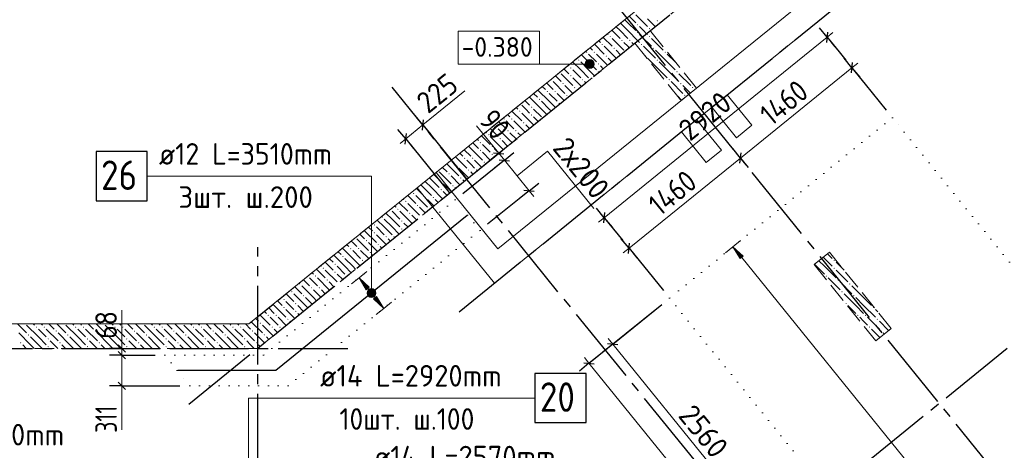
# Model space of a CAD drawing. Header units: millimetres. Extents: x 0 to 59400, y 0 to 42000.
# Tile 25 of 28: x 35270 to 45293, y 27745 to 32131. Entities that reach past the tile are written whole.
import ezdxf

# ---------------------------------------------------------------- set-up
doc = ezdxf.new("R2010")
doc.units = ezdxf.units.MM
for name, pattern in [('______2', [270, 200, -70]), ('______5', [1100, 800, -100, 100, -100]), ('______9', [100, 0, -100])]:
    doc.linetypes.add(name, pattern=pattern)
for name, color, linetype, lineweight in [('ДОП Верх по Х', 7, 'Continuous', 18), ('ЖБ Перекрытие верхний уровень_1', 7, 'Continuous', 18), ('ЖБ Перекрытие нижний уровень с отделкой', 7, 'Continuous', 13), ('Обрамление П-обр. равн.', 7, 'Continuous', 25), ('Общий01', 7, 'Continuous', 13), ('Позиционная метка номер позиции', 7, 'Continuous', 13), ('Примечания', 7, 'Continuous', 13), ('Размерная линия_ общее', 7, 'Continuous', 13)]:
    doc.layers.add(name, color=color, linetype=linetype, lineweight=lineweight)
for name, color, linetype, lineweight, true_color in [('ЖБ Пилон', 7, '______2', 13, 0xa0a0a0), ('ЖБ Стена верхний уровень', 7, '______2', 13, 0x656565), ('Оси', 7, '______5', 13, 0x656565)]:
    doc.layers.add(name, color=color, linetype=linetype, lineweight=lineweight, true_color=true_color)
doc.styles.add('ISOCPEUR', font='txt')

msp = doc.modelspace()

# ---------------------------------------------------------------- hatches: boundary and pattern name
at = {"layer": 'ДОП Верх по Х', "linetype": 'Continuous', "lineweight": 13, "transparency": 33554687}
for points in [[(42604, 29697), (42531, 29818), (42635, 29722)], [(38798, 29381), (38725, 29502), (38829, 29406)]]:
    msp.add_hatch(color=7, dxfattribs=at).paths.add_polyline_path(points, flags=16)
msp.add_hatch(color=7, dxfattribs=at).paths.add_polyline_path([(38873, 29288), (38977, 29191), (38904, 29313)])
at = {"layer": 'ЖБ Пилон', "linetype": 'Continuous', "lineweight": 18, "transparency": 33554687}
for points in [[(43554, 29680), (43561, 29686), (43567, 29680), (43561, 29673)], [(43554, 29600), (43561, 29606), (43567, 29600), (43561, 29593)], [(43474, 29520), (43481, 29526), (43487, 29520), (43481, 29513)], [(43594, 29480), (43601, 29486), (43607, 29480), (43601, 29473)], [(43674, 29560), (43676, 29561), (43682, 29554), (43681, 29553)], [(43634, 29360), (43641, 29366), (43647, 29360), (43641, 29353)], [(43714, 29440), (43721, 29446), (43727, 29440), (43721, 29433)], [(43754, 29320), (43761, 29326), (43767, 29320), (43761, 29313)], [(43677, 29242), (43681, 29246), (43687, 29240), (43683, 29235)], [(43954, 29200), (43961, 29206), (43967, 29200), (43961, 29193)], [(43794, 29120), (43801, 29126), (43807, 29120), (43801, 29113)], [(43874, 29120), (43881, 29126), (43887, 29120), (43881, 29113)], [(43994, 29080), (44001, 29086), (44007, 29080), (44001, 29073)], [(43914, 29000), (43921, 29006), (43927, 29000), (43921, 28993)], [(44034, 28960), (44041, 28966), (44047, 28960), (44041, 28953)]]:
    msp.add_hatch(color=7, dxfattribs=at).paths.add_polyline_path(points, flags=16)
at = {"layer": 'ЖБ Стена верхний уровень', "linetype": 'Continuous', "lineweight": 18, "transparency": 33554687}
for points in [[(41554, 32080), (41561, 32086), (41567, 32080), (41561, 32073)], [(41754, 32120), (41761, 32126), (41767, 32120), (41761, 32113)], [(41554, 32000), (41561, 32006), (41567, 32000), (41561, 31993)], [(41674, 32040), (41681, 32046), (41687, 32040), (41681, 32033)], [(41194, 31880), (41201, 31886), (41207, 31880), (41201, 31873)], [(41274, 31960), (41281, 31966), (41287, 31960), (41281, 31953)], [(41394, 31920), (41401, 31926), (41407, 31920), (41401, 31913)], [(41474, 31920), (41481, 31926), (41487, 31920), (41481, 31913)], [(41594, 31880), (41601, 31886), (41607, 31880), (41601, 31873)], [(41674, 31960), (41681, 31966), (41687, 31960), (41681, 31953)], [(41034, 31800), (41041, 31806), (41047, 31800), (41041, 31793)], [(41114, 31800), (41121, 31806), (41127, 31800), (41121, 31793)], [(41314, 31840), (41321, 31846), (41327, 31840), (41321, 31833)], [(41714, 31840), (41721, 31846), (41727, 31840), (41721, 31833)], [(41834, 31800), (41841, 31806), (41847, 31800), (41841, 31793)], [(40954, 31720), (40961, 31726), (40967, 31720), (40961, 31713)], [(41154, 31680), (41161, 31686), (41167, 31680), (41161, 31673)], [(41234, 31760), (41241, 31766), (41247, 31760), (41241, 31753)], [(41636, 31762), (41641, 31766), (41647, 31760), (41642, 31755)], [(41754, 31720), (41761, 31726), (41767, 31720), (41761, 31713)], [(41954, 31680), (41958, 31683), (41963, 31676), (41961, 31673)], [(40874, 31640), (40881, 31646), (40887, 31640), (40881, 31633)], [(41154, 31600), (41161, 31606), (41167, 31600), (41161, 31593)], [(41954, 31600), (41961, 31606), (41967, 31600), (41961, 31593)], [(40682, 31525), (40687, 31520), (40681, 31513), (40675, 31519)], [(40794, 31480), (40801, 31486), (40807, 31480), (40801, 31473)], [(40874, 31560), (40881, 31566), (40887, 31560), (40881, 31553)], [(40994, 31520), (41001, 31526), (41007, 31520), (41001, 31513)], [(41079, 31524), (41081, 31526), (41081, 31526)], [(41874, 31520), (41881, 31526), (41887, 31520), (41881, 31513)], [(41994, 31480), (42001, 31486), (42007, 31480), (42001, 31473)], [(40634, 31400), (40641, 31406), (40647, 31400), (40641, 31393)], [(40714, 31400), (40721, 31406), (40727, 31400), (40721, 31393)], [(40914, 31440), (40921, 31446), (40927, 31440), (40921, 31433)], [(42114, 31440), (42121, 31446), (42127, 31440), (42121, 31433)], [(40554, 31320), (40561, 31326), (40567, 31320), (40561, 31313)], [(40754, 31280), (40761, 31286), (40767, 31280), (40761, 31273)], [(40834, 31360), (40841, 31366), (40847, 31360), (40841, 31353)], [(42034, 31360), (42041, 31366), (42047, 31360), (42041, 31353)], [(40354, 31200), (40361, 31206), (40367, 31200), (40361, 31193)], [(40474, 31240), (40481, 31246), (40487, 31240), (40481, 31233)], [(40194, 31120), (40201, 31126), (40207, 31120), (40201, 31113)], [(40274, 31120), (40281, 31126), (40287, 31120), (40281, 31113)], [(40394, 31080), (40401, 31086), (40407, 31080), (40401, 31073)], [(40474, 31160), (40481, 31166), (40487, 31160), (40481, 31153)], [(40114, 31040), (40121, 31046), (40127, 31040), (40121, 31033)], [(40234, 31000), (40241, 31006), (40247, 31000), (40241, 30993)], [(40314, 31000), (40321, 31006), (40327, 31000), (40321, 30993)], [(39954, 30880), (39961, 30886), (39967, 30880), (39961, 30873)], [(40034, 30960), (40041, 30966), (40047, 30960), (40041, 30953)], [(40154, 30920), (40161, 30926), (40167, 30920), (40161, 30913)], [(39954, 30800), (39961, 30806), (39967, 30800), (39961, 30793)], [(40074, 30840), (40081, 30846), (40087, 30840), (40081, 30833)], [(39794, 30720), (39801, 30726), (39807, 30720), (39801, 30713)], [(39874, 30720), (39881, 30726), (39887, 30720), (39881, 30713)], [(39994, 30680), (40001, 30686), (40007, 30680), (40001, 30673)], [(40074, 30760), (40081, 30766), (40087, 30760), (40081, 30753)], [(39714, 30640), (39721, 30646), (39727, 30640), (39721, 30633)], [(39834, 30600), (39841, 30606), (39847, 30600), (39841, 30593)], [(39914, 30600), (39921, 30606), (39927, 30600), (39921, 30593)], [(39554, 30480), (39561, 30486), (39567, 30480), (39561, 30473)], [(39634, 30560), (39641, 30566), (39647, 30560), (39641, 30553)], [(39754, 30520), (39761, 30526), (39767, 30520), (39761, 30513)], [(39554, 30400), (39561, 30406), (39567, 30400), (39561, 30393)], [(39674, 30440), (39681, 30446), (39687, 30440), (39681, 30433)], [(39194, 30280), (39201, 30286), (39207, 30280), (39201, 30273)], [(39274, 30360), (39281, 30366), (39287, 30360), (39281, 30353)], [(39394, 30320), (39401, 30326), (39407, 30320), (39401, 30313), (39397, 30317)], [(39394, 30320), (39394, 30320), (39397, 30317)], [(39474, 30320), (39481, 30326), (39487, 30320), (39481, 30313)], [(39046, 30200), (39047, 30200), (39041, 30193), (39039, 30194)], [(39114, 30200), (39121, 30206), (39127, 30200), (39121, 30193)], [(39314, 30240), (39321, 30246), (39327, 30240), (39321, 30233)], [(39434, 30200), (39441, 30206), (39445, 30201), (39438, 30196)], [(38954, 30120), (38961, 30126), (38967, 30120), (38961, 30113)], [(39154, 30080), (39161, 30086), (39167, 30080), (39161, 30073)], [(39234, 30160), (39241, 30166), (39247, 30160), (39241, 30153)], [(38874, 30040), (38881, 30046), (38887, 30040), (38881, 30033)], [(39154, 30000), (39161, 30006), (39167, 30000), (39161, 29993)], [(38794, 29880), (38801, 29886), (38807, 29880), (38801, 29873)], [(38874, 29960), (38881, 29966), (38887, 29960), (38881, 29953)], [(38994, 29920), (39001, 29926), (39007, 29920), (39001, 29913)], [(39074, 29920), (39081, 29926), (39087, 29920), (39081, 29913)], [(38634, 29800), (38641, 29806), (38647, 29800), (38641, 29793)], [(38714, 29800), (38721, 29806), (38727, 29800), (38721, 29793)], [(38834, 29760), (38841, 29766), (38847, 29760), (38841, 29753)], [(38914, 29840), (38921, 29846), (38927, 29840), (38921, 29833)], [(38554, 29720), (38561, 29726), (38567, 29720), (38561, 29713)], [(38754, 29680), (38761, 29686), (38767, 29680), (38761, 29673)], [(38354, 29600), (38361, 29606), (38367, 29600), (38361, 29593)], [(38474, 29640), (38481, 29646), (38487, 29640), (38481, 29633)], [(38474, 29560), (38481, 29566), (38487, 29560), (38481, 29553)], [(38207, 29520), (38207, 29520), (38201, 29513), (38199, 29514)], [(38274, 29520), (38281, 29526), (38287, 29520), (38281, 29513)], [(38394, 29480), (38401, 29486), (38407, 29480), (38401, 29473)], [(38594, 29520), (38601, 29526), (38605, 29521), (38598, 29515)], [(38034, 29360), (38041, 29366), (38047, 29360), (38041, 29353)], [(38114, 29440), (38121, 29446), (38127, 29440), (38121, 29433)], [(38234, 29400), (38241, 29406), (38247, 29400), (38241, 29393)], [(38314, 29400), (38321, 29406), (38327, 29400), (38321, 29393)], [(37954, 29280), (37961, 29286), (37967, 29280), (37961, 29273)], [(38154, 29320), (38161, 29326), (38167, 29320), (38161, 29313)], [(37954, 29200), (37961, 29206), (37967, 29200), (37961, 29193)], [(38074, 29240), (38081, 29246), (38087, 29240), (38081, 29233)], [(38074, 29160), (38081, 29166), (38087, 29160), (38081, 29153)], [(37794, 29120), (37801, 29126), (37807, 29120), (37801, 29113)], [(37874, 29120), (37881, 29126), (37887, 29120), (37881, 29113)], [(37994, 29080), (38001, 29086), (38007, 29080), (38001, 29073)], [(35434, 29000), (35441, 29006), (35447, 29000), (35441, 28993)], [(35514, 29000), (35521, 29006), (35527, 29000), (35521, 28993)], [(35634, 28960), (35641, 28966), (35647, 28960), (35641, 28953)], [(35834, 29000), (35841, 29006), (35847, 29000), (35841, 28993)], [(35914, 29000), (35921, 29006), (35927, 29000), (35921, 28993)], [(36034, 28960), (36041, 28966), (36047, 28960), (36041, 28953)], [(36234, 29000), (36241, 29006), (36247, 29000), (36241, 28993)], [(36314, 29000), (36321, 29006), (36327, 29000), (36321, 28993)], [(36434, 28960), (36441, 28966), (36447, 28960), (36441, 28953)], [(36634, 29000), (36641, 29006), (36647, 29000), (36641, 28993)], [(36714, 29000), (36721, 29006), (36727, 29000), (36721, 28993)], [(36834, 28960), (36841, 28966), (36847, 28960), (36841, 28953)], [(37034, 29000), (37041, 29006), (37047, 29000), (37041, 28993)], [(37114, 29000), (37121, 29006), (37127, 29000), (37121, 28993)], [(37234, 28960), (37241, 28966), (37247, 28960), (37241, 28953)], [(37434, 29000), (37441, 29006), (37447, 29000), (37441, 28993)], [(37514, 29000), (37521, 29006), (37527, 29000), (37521, 28993)], [(37634, 28960), (37641, 28966), (37647, 28960), (37641, 28953)], [(37714, 29040), (37721, 29046), (37727, 29040), (37721, 29033)], [(37834, 29000), (37841, 29006), (37847, 29000), (37841, 28993)], [(37914, 29000), (37921, 29006), (37927, 29000), (37921, 28993)], [(35354, 28920), (35361, 28926), (35367, 28920), (35361, 28913)], [(35554, 28880), (35561, 28886), (35567, 28880), (35561, 28873)], [(35754, 28920), (35761, 28926), (35767, 28920), (35761, 28913)], [(35954, 28880), (35961, 28886), (35967, 28880), (35961, 28873)], [(36154, 28920), (36161, 28926), (36167, 28920), (36161, 28913)], [(36354, 28880), (36361, 28886), (36367, 28880), (36361, 28873)], [(36554, 28920), (36561, 28926), (36567, 28920), (36561, 28913)], [(36754, 28880), (36761, 28886), (36767, 28880), (36761, 28873)], [(36954, 28920), (36961, 28926), (36967, 28920), (36961, 28913)], [(37154, 28880), (37161, 28886), (37167, 28880), (37161, 28873)], [(37354, 28920), (37361, 28926), (37367, 28920), (37361, 28913)], [(37554, 28880), (37561, 28886), (37567, 28880), (37561, 28873)], [(37754, 28920), (37761, 28926), (37767, 28920), (37761, 28913)], [(35274, 28840), (35281, 28846), (35287, 28840), (35281, 28833)], [(35554, 28800), (35561, 28806), (35567, 28800), (35561, 28793)], [(35674, 28840), (35681, 28846), (35687, 28840), (35681, 28833)], [(35954, 28800), (35961, 28806), (35967, 28800), (35961, 28793)], [(36074, 28840), (36081, 28846), (36087, 28840), (36081, 28833)], [(36354, 28800), (36361, 28806), (36367, 28800), (36361, 28793)], [(36474, 28840), (36481, 28846), (36487, 28840), (36481, 28833)], [(36754, 28800), (36761, 28806), (36767, 28800), (36761, 28793)], [(36874, 28840), (36881, 28846), (36887, 28840), (36881, 28833)], [(37154, 28800), (37161, 28806), (37167, 28800), (37161, 28793)], [(37274, 28840), (37281, 28846), (37287, 28840), (37281, 28833)], [(37554, 28800), (37561, 28806), (37567, 28800), (37561, 28793)], [(37674, 28840), (37681, 28846), (37687, 28840), (37681, 28833)]]:
    msp.add_hatch(color=7, dxfattribs=at).paths.add_polyline_path(points, flags=16)
at = {"layer": 'Обрамление П-обр. равн.', "linetype": 'Continuous', "lineweight": 13, "transparency": 33554687}
for points in [[(41033, 31657), (41033, 31702), (41027, 31679)], [(41033, 31702), (41049, 31641), (41049, 31718)], [(41033, 31702), (41033, 31657), (41049, 31641)], [(41049, 31718), (41072, 31634), (41072, 31724)], [(41049, 31718), (41049, 31641), (41072, 31634)], [(41072, 31724), (41072, 31634), (41094, 31641)], [(41072, 31724), (41094, 31641), (41094, 31718)], [(41094, 31718), (41094, 31641), (41111, 31657)], [(41094, 31718), (41111, 31657), (41111, 31702)], [(41111, 31702), (41111, 31657), (41117, 31679)]]:
    msp.add_hatch(color=7, dxfattribs=at).paths.add_polyline_path(points)
at = {"layer": 'Позиционная метка номер позиции', "linetype": 'Continuous', "lineweight": 13, "transparency": 33554687}
for points in [[(38806, 29347), (38896, 29347), (38890, 29369)], [(38806, 29347), (38890, 29369), (38812, 29369)], [(38812, 29369), (38890, 29369), (38874, 29386)], [(38812, 29369), (38874, 29386), (38829, 29386)], [(38829, 29386), (38874, 29386), (38851, 29392)], [(38812, 29324), (38896, 29347), (38806, 29347)], [(38812, 29324), (38890, 29324), (38896, 29347)], [(38829, 29308), (38890, 29324), (38812, 29324)], [(38829, 29308), (38874, 29308), (38890, 29324)], [(38874, 29308), (38829, 29308), (38851, 29302)]]:
    msp.add_hatch(color=7, dxfattribs=at).paths.add_polyline_path(points)

# ---------------------------------------------------------------- linework, layer by layer
at = {"layer": 'ДОП Верх по Х', "color": 251, "linetype": 'Continuous', "lineweight": 13, "true_color": 0x494949, "transparency": 33554687}
for p, q in [((42531, 29818), (42609, 29881)), ((42531, 29818), (42454, 29755)), ((42531, 29818), (42635, 29722)), ((42604, 29697), (42531, 29818)), ((42531, 29818), (42531, 29818)), ((42635, 29722), (42604, 29697)), ((42620, 29709), (48107, 22932)), ((38725, 29502), (38648, 29439)), ((38725, 29502), (38803, 29565)), ((38725, 29502), (38829, 29406)), ((38798, 29381), (38725, 29502)), ((38725, 29502), (38725, 29502)), ((38829, 29406), (38798, 29381)), ((38813, 29394), (38889, 29300)), ((38904, 29313), (38873, 29288)), ((38873, 29288), (38977, 29191)), ((38977, 29191), (38904, 29313)), ((38977, 29191), (38899, 29129)), ((38977, 29191), (39055, 29254)), ((38977, 29191), (38977, 29191))]:
    msp.add_line(p, q, dxfattribs=at)
at = {"layer": 'ДОП Верх по Х', "color": 7, "linetype": 'Continuous', "lineweight": 25, "transparency": 33554687}
for points in [[(36048, 30287), (36568, 30287), (36568, 30787), (36048, 30787), (36048, 30287)], [(39825, 30136), (37877, 28558), (36881, 28558)], [(40515, 28027), (41035, 28027), (41035, 28527), (40515, 28527), (40515, 28027)]]:
    msp.add_lwpolyline(points, dxfattribs=at)
at = {"layer": 'ЖБ Перекрытие верхний уровень_1', "color": 7, "linetype": 'Continuous', "lineweight": 18, "transparency": 33554687}
for p, q in [((44024, 32944), (40139, 29798)), ((42472, 31366), (42317, 31240)), ((42724, 31055), (42472, 31366)), ((42317, 31240), (42568, 30929)), ((42161, 31114), (42006, 30988)), ((42413, 30803), (42161, 31114)), ((42006, 30988), (42257, 30677)), ((42568, 30929), (42724, 31055)), ((42257, 30677), (42413, 30803)), ((39509, 30575), (37604, 29032)), ((40139, 29798), (39509, 30575)), ((37604, 29032), (24063, 29032))]:
    msp.add_line(p, q, dxfattribs=at)
at = {"layer": 'ЖБ Перекрытие нижний уровень с отделкой', "color": 7, "linetype": 'Continuous', "lineweight": 13, "transparency": 33554687}
for p, q in [((43589, 33879), (39315, 30418)), ((40102, 29446), (44376, 32908)), ((39315, 30418), (40102, 29446))]:
    msp.add_line(p, q, dxfattribs=at)
at = {"layer": 'ЖБ Пилон', "color": 253, "linetype": '______2', "lineweight": 13, "true_color": 0xa0a0a0, "transparency": 33554687}
for p, q in [((43512, 29763), (43357, 29637)), ((44142, 28986), (43512, 29763)), ((43357, 29637), (43986, 28860)), ((43986, 28860), (44142, 28986))]:
    msp.add_line(p, q, dxfattribs=at)
at = {"layer": 'ЖБ Пилон', "color": 9, "linetype": 'Continuous', "lineweight": 18, "true_color": 0xc7c7c7, "transparency": 33554687}
for p, q in [((43404, 29676), (43461, 29620)), ((43461, 29700), (43449, 29712)), ((43461, 29700), (43541, 29620)), ((43493, 29747), (43541, 29700)), ((43381, 29620), (43360, 29640)), ((43381, 29620), (43461, 29540)), ((43461, 29620), (43581, 29500)), ((43621, 29620), (43581, 29660)), ((43581, 29580), (43701, 29460)), ((43661, 29580), (43621, 29620)), ((43501, 29500), (43621, 29380)), ((43621, 29460), (43741, 29340)), ((43861, 29300), (43741, 29420)), ((43781, 29220), (43661, 29340)), ((43781, 29300), (43861, 29220)), ((43861, 29300), (43941, 29220)), ((43701, 29220), (43781, 29140)), ((43781, 29220), (43861, 29140)), ((43861, 29220), (43981, 29100)), ((43981, 29180), (44004, 29157)), ((43861, 29060), (43821, 29100)), ((43901, 29100), (44021, 28980)), ((43901, 29020), (43861, 29060)), ((43941, 28980), (44027, 28893)), ((44021, 29060), (44115, 28965)), ((44071, 28929), (44061, 28940))]:
    msp.add_line(p, q, dxfattribs=at)
at = {"layer": 'ЖБ Стена верхний уровень', "color": 251, "linetype": '______2', "lineweight": 13, "true_color": 0x656565, "transparency": 33554687}
for p, q in [((43589, 33879), (39315, 30418)), ((41687, 32017), (43747, 33685)), ((42159, 31434), (41687, 32017)), ((39472, 30223), (41532, 31891)), ((41532, 31891), (42004, 31308)), ((42004, 31308), (42159, 31434)), ((39315, 30418), (37604, 29032)), ((37692, 28782), (39472, 30223)), ((37604, 29032), (30023, 29032)), ((30023, 28782), (37692, 28782))]:
    msp.add_line(p, q, dxfattribs=at)
at = {"layer": 'ЖБ Стена верхний уровень', "color": 9, "linetype": 'Continuous', "lineweight": 18, "true_color": 0xc7c7c7, "transparency": 33554687}
for p, q in [((41541, 32180), (41661, 32060)), ((41386, 32094), (41461, 32020)), ((41461, 32100), (41430, 32130)), ((41461, 32100), (41541, 32020)), ((41474, 32166), (41541, 32100)), ((41740, 32060), (41661, 32140)), ((41781, 32100), (41784, 32096)), ((41261, 31980), (41253, 31987)), ((41301, 32020), (41381, 31940)), ((41381, 32020), (41341, 32059)), ((41381, 32020), (41461, 31940)), ((41461, 32020), (41563, 31917)), ((41621, 32020), (41581, 32060)), ((41581, 31980), (41608, 31953)), ((41652, 31988), (41621, 32020)), ((41661, 31980), (41652, 31988)), ((41120, 31880), (41221, 31780)), ((41165, 31915), (41181, 31900)), ((41209, 31951), (41301, 31860)), ((41301, 31940), (41421, 31820)), ((41461, 31860), (41421, 31900)), ((41501, 31900), (41519, 31881)), ((41563, 31917), (41581, 31900)), ((41608, 31953), (41701, 31860)), ((41701, 31940), (41821, 31820)), ((41061, 31700), (40988, 31772)), ((41061, 31780), (41141, 31700)), ((41101, 31820), (41076, 31844)), ((41141, 31780), (41254, 31666)), ((41221, 31860), (41341, 31740)), ((41387, 31774), (41341, 31820)), ((41475, 31845), (41461, 31860)), ((41621, 31860), (41741, 31740)), ((41861, 31700), (41741, 31820)), ((41861, 31780), (41941, 31700)), ((40981, 31620), (40899, 31701)), ((40981, 31700), (41061, 31620)), ((41061, 31700), (41141, 31620)), ((41298, 31702), (41261, 31740)), ((41781, 31620), (41661, 31740)), ((41781, 31700), (41861, 31620)), ((41861, 31700), (41941, 31620)), ((40781, 31580), (40901, 31460)), ((40821, 31620), (40811, 31629)), ((40861, 31580), (40821, 31620)), ((40855, 31665), (40861, 31660)), ((40901, 31620), (40981, 31540)), ((40981, 31620), (41061, 31540)), ((41061, 31620), (41121, 31559)), ((41210, 31630), (41181, 31660)), ((41781, 31620), (41861, 31540)), ((41861, 31620), (41981, 31500)), ((41981, 31580), (42101, 31460)), ((40661, 31460), (40634, 31486)), ((40701, 31500), (40821, 31380)), ((40723, 31558), (40781, 31500)), ((40901, 31540), (40989, 31451)), ((41033, 31487), (41021, 31500)), ((41901, 31500), (42021, 31380)), ((40502, 31379), (40541, 31340)), ((40661, 31300), (40546, 31414)), ((40590, 31450), (40621, 31420)), ((40701, 31420), (40661, 31460)), ((40661, 31380), (40741, 31300)), ((40741, 31380), (40812, 31308)), ((40821, 31460), (40900, 31380)), ((40945, 31416), (40941, 31420)), ((42021, 31460), (42097, 31383)), ((42141, 31419), (42141, 31420)), ((40413, 31307), (40461, 31260)), ((40581, 31220), (40461, 31340)), ((40581, 31300), (40661, 31220)), ((40661, 31300), (40724, 31237)), ((41969, 31351), (42008, 31312)), ((40281, 31200), (40381, 31100)), ((40325, 31235), (40341, 31220)), ((40421, 31220), (40381, 31260)), ((40381, 31180), (40501, 31060)), ((40461, 31180), (40421, 31220)), ((40501, 31220), (40581, 31140)), ((40581, 31220), (40635, 31165)), ((40661, 31220), (40679, 31201)), ((40148, 31092), (40221, 31020)), ((40261, 31060), (40221, 31100)), ((40236, 31164), (40261, 31140)), ((40301, 31100), (40414, 30986)), ((40501, 31140), (40547, 31093)), ((40015, 30985), (40021, 30980)), ((40060, 31021), (40141, 30940)), ((40261, 30900), (40141, 31020)), ((40301, 31020), (40261, 31060)), ((40261, 30980), (40326, 30914)), ((40341, 30980), (40370, 30950)), ((40421, 31060), (40458, 31022)), ((39883, 30877), (39941, 30820)), ((39927, 30913), (39941, 30900)), ((39971, 30949), (40061, 30860)), ((40181, 30820), (40061, 30940)), ((40181, 30900), (40237, 30843)), ((40261, 30900), (40282, 30879)), ((39750, 30770), (39781, 30740)), ((39794, 30806), (39861, 30740)), ((39839, 30842), (39861, 30820)), ((39861, 30820), (39981, 30700)), ((40021, 30820), (39981, 30860)), ((39981, 30780), (40060, 30700)), ((40061, 30780), (40021, 30820)), ((40101, 30820), (40149, 30771)), ((40181, 30820), (40193, 30807)), ((39662, 30698), (39701, 30660)), ((39706, 30734), (39821, 30620)), ((39861, 30660), (39821, 30700)), ((39901, 30700), (39972, 30628)), ((40101, 30740), (40105, 30735)), ((39541, 30580), (39661, 30460)), ((39573, 30627), (39621, 30580)), ((39621, 30660), (39741, 30540)), ((39839, 30521), (39741, 30620)), ((39901, 30620), (39861, 30660)), ((39861, 30580), (39884, 30556)), ((39396, 30484), (39461, 30420)), ((39461, 30500), (39441, 30519)), ((39461, 30500), (39541, 30420)), ((39485, 30555), (39541, 30500)), ((39751, 30449), (39661, 30540)), ((39781, 30500), (39795, 30485)), ((39308, 30412), (39369, 30351)), ((39381, 30420), (39352, 30448)), ((39381, 30420), (39461, 30340)), ((39461, 30420), (39574, 30306)), ((39621, 30420), (39581, 30460)), ((39581, 30380), (39618, 30342)), ((39661, 30380), (39621, 30420)), ((39701, 30420), (39707, 30413)), ((39131, 30269), (39221, 30180)), ((39175, 30305), (39181, 30300)), ((39220, 30340), (39301, 30260)), ((39301, 30340), (39421, 30220)), ((39369, 30351), (39381, 30340)), ((39461, 30260), (39421, 30300)), ((39501, 30300), (39530, 30270)), ((39061, 30180), (39141, 30100)), ((39101, 30220), (39087, 30233)), ((39141, 30180), (39261, 30060)), ((39221, 30260), (39341, 30140)), ((39397, 30163), (39341, 30220)), ((39486, 30234), (39461, 30260)), ((38981, 30020), (38910, 30090)), ((38981, 30100), (39061, 30020)), ((39061, 30100), (38999, 30161)), ((39061, 30100), (39141, 30020)), ((39309, 30091), (39261, 30140)), ((38781, 29980), (38901, 29860)), ((38861, 29980), (38822, 30018)), ((38901, 30020), (38981, 29940)), ((38981, 30020), (39061, 29940)), ((39061, 30020), (39132, 29948)), ((39221, 30020), (39181, 30060)), ((39221, 30020), (39221, 30020)), ((38661, 29860), (38645, 29875)), ((38701, 29900), (38821, 29780)), ((38733, 29947), (38781, 29900)), ((38901, 29940), (39000, 29841)), ((39044, 29876), (39021, 29900)), ((38512, 29768), (38541, 29740)), ((38661, 29700), (38557, 29804)), ((38601, 29839), (38621, 29820)), ((38701, 29820), (38661, 29860)), ((38661, 29780), (38741, 29700)), ((38741, 29780), (38823, 29697)), ((38821, 29860), (38911, 29769)), ((38955, 29805), (38941, 29820)), ((38424, 29696), (38461, 29660)), ((38581, 29620), (38468, 29732)), ((38581, 29700), (38661, 29620)), ((38661, 29700), (38734, 29626)), ((38867, 29733), (38861, 29740)), ((38291, 29589), (38381, 29500)), ((38336, 29625), (38341, 29620)), ((38421, 29620), (38381, 29660)), ((38381, 29580), (38501, 29460)), ((38461, 29580), (38421, 29620)), ((38501, 29620), (38581, 29540)), ((38581, 29620), (38646, 29554)), ((38661, 29620), (38690, 29590)), ((38159, 29481), (38221, 29420)), ((38261, 29460), (38221, 29500)), ((38247, 29553), (38261, 29540)), ((38301, 29500), (38421, 29380)), ((38501, 29540), (38558, 29483)), ((38070, 29410), (38141, 29340)), ((38261, 29300), (38141, 29420)), ((38301, 29420), (38261, 29460)), ((38261, 29380), (38337, 29304)), ((38341, 29380), (38381, 29339)), ((38421, 29460), (38469, 29411)), ((37894, 29267), (37941, 29220)), ((37938, 29302), (37941, 29300)), ((37982, 29338), (38061, 29260)), ((38181, 29220), (38061, 29340)), ((38181, 29300), (38248, 29232)), ((38261, 29300), (38292, 29268)), ((37805, 29195), (37861, 29140)), ((37849, 29231), (37861, 29220)), ((37861, 29220), (37981, 29100)), ((38021, 29220), (37981, 29260)), ((37981, 29180), (38071, 29089)), ((38061, 29180), (38021, 29220)), ((38101, 29220), (38160, 29160)), ((38181, 29220), (38204, 29196)), ((37673, 29088), (37701, 29060)), ((37717, 29123), (37821, 29020)), ((37761, 29159), (37781, 29140)), ((37861, 29060), (37821, 29100)), ((37901, 29100), (37983, 29017)), ((38101, 29140), (38116, 29125)), ((35248, 29032), (35341, 28940)), ((35461, 28900), (35341, 29020)), ((35408, 29032), (35421, 29020)), ((35461, 28980), (35541, 28900)), ((35501, 29020), (35488, 29032)), ((35541, 28980), (35661, 28860)), ((35568, 29032), (35621, 28980)), ((35648, 29032), (35741, 28940)), ((35861, 28900), (35741, 29020)), ((35808, 29032), (35821, 29020)), ((35861, 28980), (35941, 28900)), ((35901, 29020), (35888, 29032)), ((35941, 28980), (36061, 28860)), ((35968, 29032), (36021, 28980)), ((36048, 29032), (36141, 28940)), ((36261, 28900), (36141, 29020)), ((36208, 29032), (36221, 29020)), ((36261, 28980), (36341, 28900)), ((36301, 29020), (36288, 29032)), ((36341, 28980), (36461, 28860)), ((36368, 29032), (36421, 28980)), ((36448, 29032), (36541, 28940)), ((36661, 28900), (36541, 29020)), ((36608, 29032), (36621, 29020)), ((36661, 28980), (36741, 28900)), ((36701, 29020), (36688, 29032)), ((36741, 28980), (36861, 28860)), ((36768, 29032), (36821, 28980)), ((36848, 29032), (36941, 28940)), ((37061, 28900), (36941, 29020)), ((37008, 29032), (37021, 29020)), ((37061, 28980), (37141, 28900)), ((37101, 29020), (37088, 29032)), ((37141, 28980), (37261, 28860)), ((37168, 29032), (37221, 28980)), ((37248, 29032), (37341, 28940)), ((37461, 28900), (37341, 29020)), ((37408, 29032), (37421, 29020)), ((37461, 28980), (37541, 28900)), ((37501, 29020), (37488, 29032)), ((37541, 28980), (37661, 28860)), ((37568, 29032), (37621, 28980)), ((37628, 29052), (37741, 28940)), ((37850, 28910), (37741, 29020)), ((37901, 29020), (37861, 29060)), ((37861, 28980), (37894, 28946)), ((38021, 29060), (38027, 29053)), ((35381, 28820), (35261, 28940)), ((35381, 28900), (35461, 28820)), ((35461, 28900), (35541, 28820)), ((35781, 28820), (35661, 28940)), ((35781, 28900), (35861, 28820)), ((35861, 28900), (35941, 28820)), ((36181, 28820), (36061, 28940)), ((36181, 28900), (36261, 28820)), ((36261, 28900), (36341, 28820)), ((36581, 28820), (36461, 28940)), ((36581, 28900), (36661, 28820)), ((36661, 28900), (36741, 28820)), ((36981, 28820), (36861, 28940)), ((36981, 28900), (37061, 28820)), ((37061, 28900), (37141, 28820)), ((37381, 28820), (37261, 28940)), ((37381, 28900), (37461, 28820)), ((37461, 28900), (37541, 28820)), ((37762, 28838), (37661, 28940)), ((37781, 28900), (37806, 28874)), ((35301, 28820), (35338, 28782)), ((35381, 28820), (35418, 28782)), ((35461, 28820), (35498, 28782)), ((35621, 28820), (35581, 28860)), ((35658, 28782), (35621, 28820)), ((35701, 28820), (35738, 28782)), ((35781, 28820), (35818, 28782)), ((35861, 28820), (35898, 28782)), ((36021, 28820), (35981, 28860)), ((36058, 28782), (36021, 28820)), ((36101, 28820), (36138, 28782)), ((36181, 28820), (36218, 28782)), ((36261, 28820), (36298, 28782)), ((36421, 28820), (36381, 28860)), ((36458, 28782), (36421, 28820)), ((36501, 28820), (36538, 28782)), ((36581, 28820), (36618, 28782)), ((36661, 28820), (36698, 28782)), ((36821, 28820), (36781, 28860)), ((36858, 28782), (36821, 28820)), ((36901, 28820), (36938, 28782)), ((36981, 28820), (37018, 28782)), ((37061, 28820), (37098, 28782)), ((37221, 28820), (37181, 28860)), ((37258, 28782), (37221, 28820)), ((37301, 28820), (37338, 28782)), ((37381, 28820), (37418, 28782)), ((37461, 28820), (37498, 28782)), ((37621, 28820), (37581, 28860)), ((37658, 28782), (37621, 28820)), ((37701, 28820), (37718, 28802))]:
    msp.add_line(p, q, dxfattribs=at)
at = {"layer": 'Обрамление П-обр. равн.', "color": 7, "linetype": 'Continuous', "lineweight": 13, "transparency": 33554687}
for p, q in [((40562, 31679), (41072, 31679)), ((41027, 31679), (41027, 31679)), ((41072, 31724), (41072, 31724)), ((41117, 31679), (41117, 31679)), ((41072, 31634), (41072, 31634))]:
    msp.add_line(p, q, dxfattribs=at)
msp.add_circle((41072, 31679), 45, dxfattribs=at)
at = {"layer": 'Общий01', "color": 7, "linetype": 'Continuous', "lineweight": 18, "transparency": 33554687}
msp.add_lwpolyline([(39735, 31679), (40562, 31679), (40562, 32013), (39735, 32013), (39735, 31679)], dxfattribs=at)
at = {"layer": 'Оси', "color": 8, "linetype": '______5', "lineweight": -3, "transparency": 33554687}
for p, q in [((36993, 28216), (49202, 38103)), ((39744, 29157), (49832, 37325)), ((42136, 26204), (52223, 34372)), ((52229, 18840), (40851, 32891)), ((50442, 17393), (39063, 31443)), ((37693, 16519), (37693, 29815)), ((3800, 28782), (38610, 28782))]:
    msp.add_line(p, q, dxfattribs=at)
at = {"layer": 'Позиционная метка номер позиции', "color": 251, "linetype": 'Continuous', "lineweight": 13, "true_color": 0x656565, "transparency": 33554687}
for p, q in [((39375, 31059), (39803, 31405)), ((40147, 30770), (39921, 31050)), ((36310, 28782), (36310, 29172)), ((36310, 28403), (36310, 27953))]:
    msp.add_line(p, q, dxfattribs=at)
at = {"layer": 'Позиционная метка номер позиции', "color": 7, "linetype": 'Continuous', "lineweight": 13, "transparency": 33554687}
for p, q in [((38851, 29392), (38851, 29392)), ((38806, 29347), (38806, 29347)), ((38851, 29302), (38851, 29302)), ((38896, 29347), (38896, 29347))]:
    msp.add_line(p, q, dxfattribs=at)
at = {"layer": 'Позиционная метка номер позиции', "color": 251, "linetype": 'Continuous', "lineweight": 13, "true_color": 0x656565, "transparency": 33554687}
msp.add_lwpolyline([(40333, 30540), (40644, 30792), (41116, 30209)], dxfattribs=at)
at = {"layer": 'Позиционная метка номер позиции', "color": 7, "linetype": 'Continuous', "lineweight": 13, "transparency": 33554687}
for points in [[(38851, 29347), (38851, 30537), (36568, 30537)], [(37267, 25142), (37601, 25475), (37601, 28277), (40515, 28277)]]:
    msp.add_lwpolyline(points, dxfattribs=at)
msp.add_circle((38851, 29347), 45, dxfattribs=at)
at = {"layer": 'Примечания', "color": 7, "linetype": '______9', "lineweight": 13, "transparency": 33554687}
for p, q in [((44154, 31132), (41885, 29294)), ((49818, 24138), (44154, 31132)), ((39704, 30295), (37751, 28714)), ((39956, 29984), (39704, 30295)), ((38003, 28403), (39956, 29984)), ((41885, 29294), (47549, 22300)), ((37751, 28714), (36749, 28714)), ((36749, 28714), (37001, 28403)), ((37001, 28403), (38003, 28403))]:
    msp.add_line(p, q, dxfattribs=at)
at = {"layer": 'Размерная линия_ общее', "color": 251, "linetype": 'Continuous', "lineweight": -3, "true_color": 0x656565, "transparency": 33554687}
for p, q in [((43490, 31952), (43411, 32049)), ((43490, 31952), (43569, 31855)), ((43742, 31641), (43663, 31738)), ((43742, 31641), (43821, 31544)), ((39375, 31059), (39296, 31156)), ((39200, 30917), (39121, 31014)), ((39375, 31059), (39454, 30961)), ((39375, 31059), (39816, 30514)), ((39200, 30917), (39279, 30820)), ((39200, 30917), (39641, 30372)), ((40147, 30770), (40050, 30691)), ((40147, 30770), (40244, 30848)), ((40147, 30770), (40164, 30783)), ((40204, 30700), (40301, 30778)), ((42607, 30722), (42529, 30819)), ((40204, 30700), (39782, 30358)), ((40204, 30700), (40107, 30621)), ((42607, 30722), (42686, 30625)), ((42607, 30722), (42607, 30722)), ((40456, 30389), (40553, 30467)), ((40456, 30389), (40033, 30047)), ((40456, 30389), (40358, 30310)), ((41221, 30114), (41142, 30211)), ((41221, 30114), (41300, 30017)), ((41221, 30114), (41410, 29881)), ((41473, 29803), (41394, 29900)), ((41473, 29803), (41551, 29706)), ((41473, 29803), (41822, 29372)), ((41065, 28631), (41807, 29231)), ((41307, 28826), (41807, 29231)), ((41307, 28826), (41404, 28905)), ((36310, 28782), (36185, 28782)), ((36310, 28782), (36435, 28782)), ((36310, 28782), (36649, 28782)), ((41307, 28826), (41210, 28748)), ((36310, 28714), (36185, 28714)), ((36310, 28714), (36435, 28714)), ((36310, 28714), (36649, 28714)), ((41065, 28631), (41163, 28709)), ((41065, 28631), (40968, 28552)), ((36310, 28403), (36185, 28403)), ((36310, 28403), (36435, 28403)), ((36310, 28403), (36901, 28403))]:
    msp.add_line(p, q, dxfattribs=at)
at = {"layer": 'Размерная линия_ общее', "color": 251, "linetype": 'Continuous', "lineweight": 25, "true_color": 0x656565, "transparency": 33554687}
for p, q in [((43485, 31899), (43496, 32004)), ((43736, 31588), (43747, 31694)), ((39370, 31006), (39381, 31111)), ((39195, 30864), (39206, 30970)), ((40094, 30775), (40200, 30764)), ((42602, 30669), (42613, 30775)), ((40151, 30705), (40257, 30694)), ((40403, 30394), (40508, 30383)), ((41215, 30061), (41226, 30167)), ((41467, 29750), (41478, 29856)), ((36348, 28745), (36273, 28820)), ((41254, 28832), (41360, 28821)), ((36348, 28676), (36273, 28751)), ((41013, 28636), (41118, 28625)), ((36348, 28365), (36273, 28440))]:
    msp.add_line(p, q, dxfattribs=at)
at = {"layer": 'Размерная линия_ общее', "color": 251, "linetype": 'Continuous', "lineweight": 13, "true_color": 0x656565, "transparency": 33554687}
for p, q in [((43490, 31952), (43548, 31999)), ((43742, 31641), (43800, 31688)), ((42607, 30722), (43742, 31641)), ((39375, 31059), (39433, 31106)), ((39200, 30917), (39375, 31059)), ((39200, 30917), (39142, 30870)), ((40147, 30770), (40100, 30828)), ((40147, 30770), (40204, 30700)), ((40204, 30700), (40456, 30389)), ((40456, 30389), (40503, 30331)), ((41221, 30114), (41163, 30067)), ((41473, 29803), (41414, 29756)), ((41307, 28826), (41260, 28885)), ((36310, 28782), (36310, 28857)), ((36310, 28714), (36310, 28782)), ((41307, 28826), (42918, 26837)), ((36310, 28403), (36310, 28714)), ((41065, 28631), (41018, 28689)), ((41065, 28631), (46729, 21636)), ((36310, 28403), (36310, 28328))]:
    msp.add_line(p, q, dxfattribs=at)
for points in [[(41221, 30114), (42299, 30987), (42299, 30987), (43490, 31952)], [(41473, 29803), (42058, 30277), (42058, 30277), (42607, 30722)]]:
    msp.add_lwpolyline(points, dxfattribs=at)
at = {"layer": 'Размерная линия_ общее', "color": 251, "linetype": 'Continuous', "lineweight": -3, "true_color": 0x656565, "transparency": 33554687}
for points in [[(43490, 31952), (43610, 31803), (43610, 31803), (43679, 31719)], [(43742, 31641), (43877, 31474), (43877, 31474), (44091, 31210)]]:
    msp.add_lwpolyline(points, dxfattribs=at)

# ---------------------------------------------------------------- texts
at = {"layer": 'ДОП Верх по Х', "color": 7, "linetype": 'Continuous', "lineweight": 13, "transparency": 33554687, "attachment_point": 7, "style": 'ISOCPEUR'}
for s, insert, char_height, width in [('\\W0.94;ø12 L=3510mm ', (36688, 30654), 220, 2104.38), ('\\W0.87;26', (36098, 30397), 300, 550.83), ('\\W0.97;3шт. ш.200 ', (36886, 30214), 220, 1712.34), ('\\W0.96;ø14 L=2920mm ', (38327, 28394), 220, 2172.61), ('\\W0.87;20', (40565, 28137), 300, 550.82), ('\\W0.93;10шт. ш.100 ', (38525, 27954), 220, 1773.34), ('\\W0.96;ø14 L=2570mm ', (33873, 27794), 220, 2172.6), ('\\W0.96;ø14 L=2570mm ', (38874, 27571), 220, 2172.61)]:
    msp.add_mtext(s, dxfattribs=dict(at, insert=insert, char_height=char_height, width=width))
at = {"layer": 'Общий01', "color": 7, "linetype": 'Continuous', "lineweight": 18, "transparency": 33554687, "insert": (39769, 31753), "char_height": 200, "width": 854.29, "attachment_point": 7, "style": 'ISOCPEUR'}
msp.add_mtext('\\W0.95;-0.380', dxfattribs=at)
at = {"layer": 'Размерная линия_ общее', "color": 251, "linetype": 'Continuous', "lineweight": 25, "true_color": 0x656565, "transparency": 33554687, "char_height": 220, "attachment_point": 7, "style": 'ISOCPEUR'}
for s, insert, width, rotation in [('\\W0.91;225', (39427, 31165), 561.98, 39), ('\\W0.87;1460', (42921, 31040), 689.43, 39), ('\\W0.93;2920', (42093, 30885), 718.09, 39), ('\\W0.87;90', (39933, 31102), 403.93, 309), ('\\W0.95;2х200', (40685, 30819), 873.36, 309), ('\\W0.87;1460', (41786, 30121), 689.44, 39), ('\\W0.87;68', (36260, 28880), 403.92, 90), ('\\W0.74;311', (36260, 27923), 455.15, 90), ('\\W0.93;2560', (41964, 28094), 718.1, 309)]:
    msp.add_mtext(s, dxfattribs=dict(at, insert=insert, width=width, rotation=rotation))

doc.saveas('drawing.dxf')
